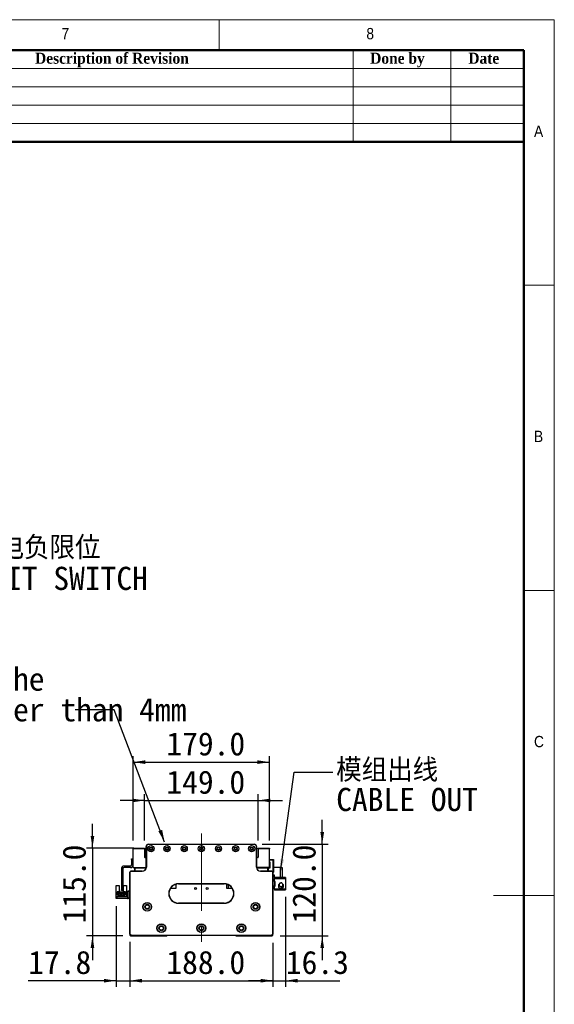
# Model space of a CAD drawing. Header units: millimetres. Extents: x 40 to 3320, y 40 to 2336.
# Tile 7 of 7: x 2618 to 3320, y 1045 to 2336. Entities that reach past the tile are written whole.
import ezdxf

# ---------------------------------------------------------------- set-up
doc = ezdxf.new("R2010")
doc.units = ezdxf.units.MM
doc.header["$LTSCALE"] = 8
doc.linetypes.add('CENTERX2', pattern=[20.32, 12.7, -2.54, 2.54, -2.54])
doc.layers.add('DIMNS', color=7, linetype='Continuous')
doc.styles.add('SLDTEXTSTYLE0', font='Gothic.ttf', dxfattribs={"width": 0.913})
doc.styles.add('SLDTEXTSTYLE1', font='timesbd.ttf', dxfattribs={"width": 0.933})
doc.styles.add('SLDTEXTSTYLE10', font='txt', dxfattribs={"bigfont": 'bigfont'})
doc.styles.add('SLDTEXTSTYLE7', font='txt')
doc.styles.add('SLDTEXTSTYLE8', font='txt', dxfattribs={"bigfont": 'bigfont'})
doc.styles.add('SLDTEXTSTYLE9', font='txt')
doc.dimstyles.new('SLDDIMSTYLE0', dxfattribs={"dimtxt": 30.4, "dimasz": 16, "dimexe": 0, "dimexo": 0.0625, "dimgap": 7.6, "dimtad": 2, "dimdec": 1, "dimrnd": 1e-09, "dimzin": 4, "dimdsep": 46, "dimtxsty": 'SLDTEXTSTYLE7', "dimsah": 1, "dimcen": 0.09, "dimadec": 0, "dimazin": 1, "dimtfac": 1, "dimtdec": 1, "dimtmove": 0, "dimatfit": 0, "dimfxl": 0, "dimfrac": 2, "dimtolj": 1, "dimtzin": 12, "dimarcsym": 0})
doc.dimstyles.new('SLDDIMSTYLE1', dxfattribs={"dimtxt": 30.4, "dimasz": 16, "dimexe": 0, "dimexo": 0.0625, "dimgap": 7.6, "dimtad": 2, "dimdec": 1, "dimrnd": 1e-09, "dimzin": 4, "dimdsep": 46, "dimtxsty": 'SLDTEXTSTYLE7', "dimsah": 1, "dimcen": 0.09, "dimadec": 0, "dimazin": 1, "dimtfac": 1, "dimtdec": 1, "dimtofl": 0, "dimtmove": 0, "dimatfit": 3, "dimfxl": 0, "dimfrac": 2, "dimtolj": 1, "dimtzin": 12, "dimarcsym": 0})
doc.dimstyles.new('SLDDIMSTYLE2', dxfattribs={"dimtxt": 30.4, "dimasz": 16, "dimexe": 0, "dimexo": 0.0625, "dimgap": 7.6, "dimtad": 2, "dimdec": 1, "dimrnd": 1e-09, "dimzin": 12, "dimdsep": 46, "dimtxsty": 'SLDTEXTSTYLE7', "dimsah": 1, "dimcen": 0.09, "dimadec": 0, "dimazin": 3, "dimtfac": 1, "dimtdec": 1, "dimtmove": 0, "dimatfit": 0, "dimfxl": 0, "dimfrac": 2, "dimtolj": 1, "dimtzin": 12, "dimarcsym": 0})
doc.dimstyles.new('SLDDIMSTYLE3', dxfattribs={"dimtxt": 0.18, "dimasz": 16, "dimexe": 0, "dimexo": 0.0625, "dimgap": 0, "dimtad": 0, "dimtih": 1, "dimtoh": 1, "dimdec": 0, "dimrnd": 1e-09, "dimzin": 0, "dimdsep": 46, "dimtxsty": 'Standard', "dimsah": 1, "dimcen": 0.09, "dimadec": 0, "dimazin": 0, "dimtfac": 16, "dimtdec": 0, "dimtofl": 0, "dimtmove": 0, "dimatfit": 3, "dimfxl": 0, "dimfrac": 2, "dimtolj": 1, "dimtzin": 0, "dimarcsym": 0})

# ---------------------------------------------------------------- blocks, each defined once
blk = doc.blocks.new('_D')
at = {"layer": 'DIMNS'}
for p, q in [((2782.3, 1260.3), (2782.3, 1320.6)), ((2931.3, 1260.3), (2931.3, 1320.6)), ((2782.3, 1312.6), (2750.3, 1312.6)), ((2782.3, 1312.6), (2931.3, 1312.6)), ((2931.3, 1312.6), (2963.3, 1312.6))]:
    blk.add_line(p, q, dxfattribs=at)
for points in [[(2782.3, 1312.6), (2766.3, 1315), (2766.3, 1310.2)], [(2931.3, 1312.6), (2947.3, 1310.2), (2947.3, 1315)]]:
    blk.add_solid(points, dxfattribs=at)
at = {"layer": 'DIMNS', "insert": (2810.9, 1351.8), "char_height": 30.4, "attachment_point": 1, "style": 'SLDTEXTSTYLE7'}
blk.add_mtext('149.0', dxfattribs=at)
blk = doc.blocks.new('_D_1')
at = {"layer": 'DIMNS'}
for p, q in [((2767.3, 1260.3), (2767.3, 1370.8)), ((2946.3, 1260.3), (2946.3, 1370.8)), ((2767.3, 1362.8), (2946.3, 1362.8))]:
    blk.add_line(p, q, dxfattribs=at)
for points in [[(2767.3, 1362.8), (2783.3, 1360.4), (2783.3, 1365.2)], [(2946.3, 1362.8), (2930.3, 1365.2), (2930.3, 1360.4)]]:
    blk.add_solid(points, dxfattribs=at)
at = {"layer": 'DIMNS', "insert": (2810.9, 1402), "char_height": 30.4, "attachment_point": 1, "style": 'SLDTEXTSTYLE7'}
blk.add_mtext('179.0', dxfattribs=at)
blk = doc.blocks.new('_D_2')
at = {"layer": 'DIMNS'}
for p, q in [((2713.9, 1250.1), (2713.9, 1282.1)), ((2768.1, 1250.1), (2705.9, 1250.1)), ((2713.9, 1250.1), (2713.9, 1135.1)), ((2753.6, 1135.1), (2705.9, 1135.1)), ((2713.9, 1135.1), (2713.9, 1103.1))]:
    blk.add_line(p, q, dxfattribs=at)
for points in [[(2713.9, 1250.1), (2716.3, 1266.1), (2711.5, 1266.1)], [(2713.9, 1135.1), (2711.5, 1119.1), (2716.3, 1119.1)]]:
    blk.add_solid(points, dxfattribs=at)
at = {"layer": 'DIMNS', "insert": (2674.7, 1151.3), "char_height": 30.4, "attachment_point": 1, "rotation": 90, "style": 'SLDTEXTSTYLE7'}
blk.add_mtext('115.0', dxfattribs=at)
blk = doc.blocks.new('_D_3')
at = {"layer": 'DIMNS'}
for p, q in [((3015.4, 1255.1), (3015.4, 1287.1)), ((2936.5, 1255.1), (3023.4, 1255.1)), ((3015.4, 1255.1), (3015.4, 1135.1)), ((2960, 1135.1), (3023.4, 1135.1)), ((3015.4, 1135.1), (3015.4, 1103.1))]:
    blk.add_line(p, q, dxfattribs=at)
for points in [[(3015.4, 1255.1), (3017.8, 1271.1), (3013, 1271.1)], [(3015.4, 1135.1), (3013, 1119.1), (3017.8, 1119.1)]]:
    blk.add_solid(points, dxfattribs=at)
at = {"layer": 'DIMNS', "insert": (2976.3, 1151.3), "char_height": 30.4, "attachment_point": 1, "rotation": 90, "style": 'SLDTEXTSTYLE7'}
blk.add_mtext('120.0', dxfattribs=at)
blk = doc.blocks.new('_D_4')
at = {"layer": 'DIMNS'}
for p, q in [((2762.8, 1125.9), (2762.8, 1068.3)), ((2950.8, 1125.9), (2950.8, 1068.3)), ((2762.8, 1076.3), (2950.8, 1076.3))]:
    blk.add_line(p, q, dxfattribs=at)
for points in [[(2762.8, 1076.3), (2778.8, 1073.9), (2778.8, 1078.7)], [(2950.8, 1076.3), (2934.8, 1078.7), (2934.8, 1073.9)]]:
    blk.add_solid(points, dxfattribs=at)
at = {"layer": 'DIMNS', "insert": (2810.9, 1115.5), "char_height": 30.4, "attachment_point": 1, "style": 'SLDTEXTSTYLE7'}
blk.add_mtext('188.0', dxfattribs=at)
blk = doc.blocks.new('_D_5')
at = {"layer": 'DIMNS'}
for p, q in [((2745, 1173.9), (2745, 1068.3)), ((2762.8, 1127.4), (2762.8, 1068.3)), ((2745, 1076.3), (2629.6, 1076.3)), ((2745, 1076.3), (2762.8, 1076.3)), ((2762.8, 1076.3), (2794.8, 1076.3))]:
    blk.add_line(p, q, dxfattribs=at)
for points in [[(2745, 1076.3), (2729, 1078.7), (2729, 1073.9)], [(2762.8, 1076.3), (2778.8, 1073.9), (2778.8, 1078.7)]]:
    blk.add_solid(points, dxfattribs=at)
at = {"layer": 'DIMNS', "insert": (2629.6, 1115.5), "char_height": 30.4, "attachment_point": 1, "style": 'SLDTEXTSTYLE7'}
blk.add_mtext('17.8', dxfattribs=at)
blk = doc.blocks.new('_D_6')
at = {"layer": 'DIMNS'}
for p, q in [((2967.1, 1186.2), (2967.1, 1068.3)), ((2950.8, 1125.9), (2950.8, 1068.3)), ((2950.8, 1076.3), (2918.8, 1076.3)), ((2950.8, 1076.3), (2967.1, 1076.3)), ((2967.1, 1076.3), (3038.5, 1076.3))]:
    blk.add_line(p, q, dxfattribs=at)
for points in [[(2950.8, 1076.3), (2934.8, 1078.7), (2934.8, 1073.9)], [(2967.1, 1076.3), (2983.1, 1073.9), (2983.1, 1078.7)]]:
    blk.add_solid(points, dxfattribs=at)
at = {"layer": 'DIMNS', "insert": (2967.7, 1115.5), "char_height": 30.4, "attachment_point": 1, "style": 'SLDTEXTSTYLE7'}
blk.add_mtext('16.3', dxfattribs=at)
blk = doc.blocks.new('SW_NOTE_3')
at = {"layer": 'DIMNS', "color": 0, "char_height": 30.4, "attachment_point": 1}
for s, insert, style in [('模组出线', (4.3, 17.8), 'SLDTEXTSTYLE8'), ('CABLE OUT', (4.3, -20.6), 'SLDTEXTSTYLE7')]:
    blk.add_mtext(s, dxfattribs=dict(at, insert=insert, style=style))
blk = doc.blocks.new('SW_NOTE_4')
at = {"layer": 'DIMNS', "color": 0, "char_height": 30.4, "attachment_point": 1, "style": 'SLDTEXTSTYLE9'}
for s, insert in [('The distance between the load plate and the ', (-929.6, 55.7)), ('steel belt protection belt shall be greater than 4mm', (-929.6, 15.5))]:
    blk.add_mtext(s, dxfattribs=dict(at, insert=insert))
blk = doc.blocks.new('SW_NOTE_7')
at = {"layer": 'DIMNS', "color": 0, "char_height": 30.4, "attachment_point": 2}
for s, insert, style in [('     光电负限位', (125.7, 15), 'SLDTEXTSTYLE10'), ('NEGATIVE LIMIT SWITCH', (122.1, -25.2), 'SLDTEXTSTYLE9')]:
    blk.add_mtext(s, dxfattribs=dict(at, insert=insert, style=style))

msp = doc.modelspace()

# ---------------------------------------------------------------- linework, layer by layer
at = {"color": 7, "linetype": 'Continuous', "lineweight": 18}
for p, q in [((3320, 2336), (40, 2336)), ((2880, 2296), (2880, 2336)), ((3320, 40), (3320, 2336)), ((80, 2296), (3280, 2296)), ((3056, 2296), (3056, 2176)), ((3184, 2296), (3184, 2176)), ((3280, 2296), (3280, 2176)), ((3280, 2296), (3280, 80)), ((2320, 2272), (3280, 2272)), ((2320, 2248), (3280, 2248)), ((2320, 2224), (3280, 2224)), ((2320, 2200), (3280, 2200)), ((3320, 1988), (3280, 1988)), ((3280, 1588), (3320, 1588)), ((3320, 1188), (3240, 1188))]:
    msp.add_line(p, q, dxfattribs=at)
at = {"color": 7, "linetype": 'Continuous', "lineweight": 50}
for p, q in [((3280, 2296), (80, 2296)), ((3280, 2296), (3280, 80)), ((3280, 2176), (2320, 2176))]:
    msp.add_line(p, q, dxfattribs=at)
at = {"color": 7, "linetype": 'Continuous', "lineweight": 25}
for p, q in [((2784.2922302, 1252.0920795), (2784.5922278, 1252.0920795)), ((2784.2922302, 1225.0920807), (2784.2922302, 1252.0920795)), ((2784.5922278, 1252.0920795), (2784.5922278, 1225.0920807)), ((2787.2922288, 1255.0920782), (2926.2922274, 1255.0920782)), ((2787.2922288, 1255.0920782), (2787.2922288, 1254.7920805)), ((2926.2922274, 1254.7920805), (2787.2922288, 1254.7920805)), ((2926.2922274, 1255.0920782), (2926.2922274, 1254.7920805)), ((2929.292226, 1252.0920795), (2928.9922284, 1252.0920795)), ((2928.9922284, 1225.0920807), (2928.9922284, 1252.0920795)), ((2929.292226, 1252.0920795), (2929.292226, 1225.0920807)), ((2767.2922256, 1250.0920829), (2782.2922262, 1250.0920829)), ((2767.2922256, 1249.0920809), (2767.2922256, 1250.0920829)), ((2782.2922262, 1249.0920809), (2767.2922256, 1249.0920809)), ((2767.2922256, 1224.5920797), (2767.2922256, 1249.0920809)), ((2782.2922262, 1250.0920829), (2782.2922262, 1249.0920809)), ((2782.2922262, 1249.0920809), (2782.2922262, 1238.092081)), ((2931.2922301, 1250.0920829), (2946.2922307, 1250.0920829)), ((2931.2922301, 1249.0920809), (2931.2922301, 1250.0920829)), ((2946.2922307, 1249.0920809), (2931.2922301, 1249.0920809)), ((2931.2922301, 1249.0920809), (2931.2922301, 1238.092081)), ((2946.2922307, 1250.0920829), (2946.2922307, 1249.0920809)), ((2946.2922307, 1224.5920797), (2946.2922307, 1249.0920809)), ((2763.7922259, 1226.59208), (2755.292231, 1226.59208)), ((2765.292229, 1236.0920844), (2767.2922256, 1236.0920844)), ((2765.292229, 1235.0920823), (2765.292229, 1236.0920844)), ((2767.2922256, 1235.0920823), (2765.292229, 1235.0920823)), ((2765.292229, 1235.0920823), (2765.292229, 1228.0920793)), ((2782.7922272, 1237.59208), (2784.2922302, 1237.59208)), ((2930.7922291, 1237.59208), (2929.292226, 1237.59208)), ((2946.2922307, 1235.2820796), (2950.9922283, 1235.2820796)), ((2950.9922283, 1234.2820776), (2946.2922307, 1234.2820776)), ((2946.2922307, 1232.282081), (2946.7922317, 1232.282081)), ((2946.7922317, 1232.282081), (2946.7922317, 1223.7820824)), ((2950.9922283, 1234.2820776), (2950.9922283, 1235.2820796)), ((2950.9922283, 1235.2820796), (2951.2922259, 1234.982082)), ((2950.9922283, 1219.2820807), (2950.9922283, 1234.2820776)), ((2951.2922259, 1234.1578168), (2950.9922283, 1234.2820776)), ((2951.2922259, 1234.982082), (2951.2922259, 1234.1578168)), ((2951.2922259, 1234.1578168), (2951.2922259, 1219.4063452)), ((2751.7922314, 1223.0920804), (2751.7922314, 1195.5920805)), ((2753.792228, 1223.0920804), (2753.792228, 1195.5920805)), ((2763.7922259, 1224.5920797), (2755.292231, 1224.5920797)), ((2763.092229, 1218.5920824), (2762.7922313, 1218.5920824)), ((2762.7922313, 1137.5920803), (2762.7922313, 1218.5920824)), ((2763.092229, 1218.5920824), (2763.092229, 1137.7163448)), ((2764.2922269, 1219.7920804), (2764.2922269, 1220.0920818)), ((2764.2922269, 1220.0920818), (2779.2922275, 1220.0920818)), ((2779.2922275, 1219.7920804), (2764.2922269, 1219.7920804)), ((2767.2922256, 1224.5920797), (2784.2671665, 1224.5920797)), ((2769.2922296, 1223.2820814), (2770.6022279, 1224.5920797)), ((2769.2922296, 1220.0920818), (2769.2922296, 1223.2820814)), ((2769.7922306, 1223.1920821), (2770.7922252, 1224.1920804)), ((2769.7922306, 1220.0920818), (2769.7922306, 1223.1920821)), ((2770.7922252, 1224.1920804), (2784.2105644, 1224.1920804)), ((2779.2922275, 1219.7920804), (2779.2922275, 1220.0920818)), ((2782.4922295, 1224.5920797), (2782.8922289, 1224.1920804)), ((2784.5922278, 1225.0920807), (2784.2922302, 1225.0920807)), ((2929.292226, 1225.0920807), (2928.9922284, 1225.0920807)), ((2946.2922307, 1224.5920797), (2929.3172898, 1224.5920797)), ((2929.3738918, 1224.1920804), (2942.792231, 1224.1920804)), ((2930.6922274, 1224.1920804), (2931.0922267, 1224.5920797)), ((2934.2922287, 1220.0920818), (2934.2922287, 1219.7920804)), ((2934.2922287, 1220.0920818), (2949.2922293, 1220.0920818)), ((2949.2922293, 1219.7920804), (2934.2922287, 1219.7920804)), ((2942.792231, 1224.1920804), (2943.7922256, 1223.1920821)), ((2942.9822283, 1224.5920797), (2944.2922266, 1223.2820814)), ((2943.7922256, 1223.1920821), (2943.7922256, 1220.0920818)), ((2944.7922276, 1223.7820824), (2944.2922266, 1223.2820814)), ((2944.2922266, 1223.2820814), (2944.2922266, 1220.0920818)), ((2946.7922317, 1223.7820824), (2944.7922276, 1223.7820824)), ((2946.7922317, 1224.5920797), (2946.2922307, 1224.5920797)), ((2949.2922293, 1220.0920818), (2949.2922293, 1219.7920804)), ((2950.4922273, 1137.7163448), (2950.4922273, 1218.5920824)), ((2950.7922249, 1218.5920824), (2950.4922273, 1218.5920824)), ((2950.62411, 1219.2820807), (2950.9922283, 1219.2820807)), ((2950.7922249, 1218.5920824), (2950.7922249, 1137.5920803)), ((2950.9922283, 1218.2820824), (2950.7922249, 1218.2820824)), ((2952.6922273, 1214.5920818), (2950.7922249, 1214.5920818)), ((2951.2922259, 1219.4063452), (2950.9922283, 1219.2820807)), ((2950.9922283, 1218.2820824), (2950.9922283, 1219.2820807)), ((2951.2922259, 1218.58208), (2950.9922283, 1218.2820824)), ((2960.6922286, 1224.5920797), (2951.2922259, 1224.5920797)), ((2951.2922259, 1219.4063452), (2951.2922259, 1218.58208)), ((2952.6922273, 1211.5920794), (2952.6922273, 1214.5920818)), ((2960.6922286, 1211.5920794), (2960.6922286, 1224.5920797)), ((2960.6922286, 1224.5920797), (2962.6922252, 1224.5920797)), ((2962.6922252, 1224.5920797), (2962.6922252, 1211.5920794)), ((2745.0922297, 1200.9920825), (2748.7922253, 1200.9920825)), ((2745.0922297, 1192.0920809), (2745.0922297, 1200.9920825)), ((2748.7922253, 1200.9920825), (2748.7922253, 1192.5920819)), ((2754.79223, 1192.5920819), (2754.79223, 1200.9920825)), ((2754.79223, 1200.9920825), (2758.4922256, 1200.9920825)), ((2758.4922256, 1200.9920825), (2758.4922256, 1192.0920809)), ((2823.2922273, 1202.5920798), (2823.2922273, 1197.2920814)), ((2826.7922288, 1203.3920822), (2826.7922288, 1203.0920808)), ((2826.7922288, 1203.3920822), (2886.7922274, 1203.3920822)), ((2886.7922274, 1203.0920808), (2826.7922288, 1203.0920808)), ((2886.7922274, 1203.3920822), (2886.7922274, 1203.0920808)), ((2890.292229, 1197.2920814), (2890.292229, 1202.5920798)), ((2891.7922283, 1202.048519), (2891.7922283, 1197.2920814)), ((2952.6922273, 1211.5920794), (2952.6922273, 1210.3920815)), ((2960.6922286, 1211.5920794), (2952.6922273, 1211.5920794)), ((2952.6922273, 1206.3920808), (2952.6922273, 1210.3920815)), ((2952.6922273, 1210.3920815), (2967.0922251, 1210.3920815)), ((2953.6922293, 1206.3920808), (2952.6922273, 1206.3920808)), ((2952.6922273, 1206.3920808), (2952.6922273, 1205.8920798)), ((2952.6922273, 1205.8920798), (2952.6922273, 1200.8920808)), ((2953.6922293, 1205.8920798), (2952.6922273, 1205.8920798)), ((2952.6922273, 1200.3920798), (2952.6922273, 1200.8920808)), ((2952.6922273, 1200.8920808), (2953.6922293, 1200.8920808)), ((2952.6922273, 1196.392081), (2952.6922273, 1200.3920798)), ((2952.6922273, 1200.3920798), (2953.6922293, 1200.3920798)), ((2953.6922293, 1200.3920798), (2953.6922293, 1206.3920808)), ((2958.1414627, 1201.1890498), (2958.0422284, 1200.3920798)), ((2958.3761411, 1201.826976), (2958.2409652, 1201.5111421)), ((2958.2530053, 1201.9711186), (2958.2870172, 1201.9822759)), ((2958.4088715, 1201.8108678), (2958.2864137, 1201.8711244)), ((2958.2870172, 1201.9822759), (2958.6707892, 1202.5572707)), ((2958.4471079, 1201.9035046), (2958.2870172, 1201.9822759)), ((2958.692232, 1211.5920794), (2958.692232, 1211.3920798)), ((2967.0922251, 1211.3920798), (2958.692232, 1211.3920798)), ((2962.6922252, 1211.5920794), (2960.6922286, 1211.5920794)), ((2967.0922251, 1211.3920798), (2967.0922251, 1210.3920815)), ((2967.0922251, 1210.3920815), (2967.0922251, 1196.392081)), ((2745.0922297, 1186.0920818), (2745.0922297, 1192.0920809)), ((2745.8922284, 1192.0920809), (2745.0922297, 1192.0920809)), ((2745.8922284, 1192.0920809), (2746.3922294, 1192.5920819)), ((2748.9922287, 1192.5920819), (2746.3922294, 1192.5920819)), ((2746.7922287, 1192.0420819), (2748.9922287, 1192.0420819)), ((2746.7922287, 1188.5920812), (2746.7922287, 1192.0420819)), ((2747.5922274, 1188.5920812), (2746.7922287, 1188.5920812)), ((2747.5922274, 1190.2420812), (2755.992228, 1190.2420812)), ((2747.5922274, 1188.5920812), (2747.5922274, 1190.2420812)), ((2747.5922274, 1187.5420802), (2747.5922274, 1188.5920812)), ((2748.7922253, 1187.5420802), (2747.5922274, 1187.5420802)), ((2749.0422295, 1189.1920802), (2748.5422285, 1189.1920802)), ((2748.5422285, 1189.1920802), (2748.5422285, 1188.6920811)), ((2748.5422285, 1188.6920811), (2749.0422295, 1188.6920811)), ((2748.7922253, 1186.7420816), (2748.7922253, 1187.5420802)), ((2754.79223, 1187.5420802), (2748.7922253, 1187.5420802)), ((2748.9922287, 1192.0420819), (2748.9922287, 1192.5920819)), ((2748.9922287, 1192.5920819), (2754.5922266, 1192.5920819)), ((2749.3422272, 1192.0420819), (2748.9922287, 1192.0420819)), ((2749.0422295, 1188.6920811), (2749.0422295, 1189.1920802)), ((2749.3422272, 1190.9420819), (2749.3422272, 1192.0420819)), ((2754.2422282, 1190.9420819), (2749.3422272, 1190.9420819)), ((2750.5422251, 1189.1920802), (2750.5422251, 1188.6920811)), ((2751.0422262, 1189.1920802), (2750.5422251, 1189.1920802)), ((2750.5422251, 1188.6920811), (2751.0422262, 1188.6920811)), ((2750.9922253, 1190.9420819), (2750.9922253, 1191.5420809)), ((2750.9922253, 1191.5420809), (2752.59223, 1191.5420809)), ((2751.0422262, 1188.6920811), (2751.0422262, 1189.1920802)), ((2751.7922314, 1195.5920805), (2753.792228, 1195.5920805)), ((2751.7922314, 1194.5920804), (2751.7922314, 1195.5920805)), ((2753.792228, 1194.5920804), (2751.7922314, 1194.5920804)), ((2753.0422302, 1189.1920802), (2752.5422292, 1189.1920802)), ((2752.5422292, 1189.1920802), (2752.5422292, 1188.6920811)), ((2752.5422292, 1188.6920811), (2753.0422302, 1188.6920811)), ((2752.59223, 1190.9420819), (2752.59223, 1191.5420809)), ((2753.0422302, 1188.6920811), (2753.0422302, 1189.1920802)), ((2753.792228, 1195.5920805), (2753.792228, 1194.5920804)), ((2754.2422282, 1192.0420819), (2754.2422282, 1190.9420819)), ((2754.5922266, 1192.0420819), (2754.2422282, 1192.0420819)), ((2754.5422258, 1189.1920802), (2754.5422258, 1188.6920811)), ((2755.0422268, 1189.1920802), (2754.5422258, 1189.1920802)), ((2754.5422258, 1188.6920811), (2755.0422268, 1188.6920811)), ((2754.5922266, 1192.5920819), (2754.5922266, 1192.0420819)), ((2757.1922259, 1192.5920819), (2754.5922266, 1192.5920819)), ((2754.5922266, 1192.0420819), (2756.7922266, 1192.0420819)), ((2754.79223, 1187.5420802), (2754.79223, 1186.7420816)), ((2755.992228, 1187.5420802), (2754.79223, 1187.5420802)), ((2755.0422268, 1188.6920811), (2755.0422268, 1189.1920802)), ((2755.992228, 1190.2420812), (2755.992228, 1188.5920812)), ((2755.992228, 1188.5920812), (2755.992228, 1187.5420802)), ((2756.7922266, 1188.5920812), (2755.992228, 1188.5920812)), ((2756.7922266, 1192.0420819), (2756.7922266, 1188.5920812)), ((2757.1922259, 1192.5920819), (2757.692227, 1192.0920809)), ((2758.4922256, 1192.0920809), (2757.692227, 1192.0920809)), ((2758.4922256, 1192.0920809), (2758.4922256, 1186.0920818)), ((2760.7922273, 1194.0920812), (2762.7922313, 1194.0920812)), ((2760.7922273, 1193.0920811), (2760.7922273, 1194.0920812)), ((2762.7922313, 1193.0920811), (2760.7922273, 1193.0920811)), ((2760.7922273, 1185.0920816), (2760.7922273, 1193.0920811)), ((2823.2922273, 1197.2920814), (2816.239504, 1197.2920814)), ((2897.3449523, 1197.2920814), (2890.292229, 1197.2920814)), ((2967.0922251, 1196.392081), (2952.6922273, 1196.392081)), ((2952.6922273, 1196.392081), (2952.6922273, 1195.1920812)), ((2958.692232, 1195.1920812), (2952.6922273, 1195.1920812)), ((2958.2870172, 1198.8018838), (2958.2530053, 1198.8130448)), ((2958.692232, 1195.3920809), (2967.0922251, 1195.3920809)), ((2958.692232, 1195.3920809), (2958.692232, 1195.1920812)), ((2967.0922251, 1196.392081), (2967.0922251, 1195.3920809)), ((2744.992228, 1184.0920814), (2744.992228, 1186.0920818)), ((2744.992228, 1186.0920818), (2745.9922301, 1186.0920818)), ((2745.9922301, 1184.0920814), (2744.992228, 1184.0920814)), ((2745.9922301, 1186.0920818), (2745.9922301, 1184.0920814)), ((2759.7922253, 1186.0920818), (2745.9922301, 1186.0920818)), ((2759.7922253, 1184.0920814), (2745.9922301, 1184.0920814)), ((2754.79223, 1186.7420816), (2748.7922253, 1186.7420816)), ((2759.7922253, 1186.0920818), (2759.7922253, 1184.0920814)), ((2760.7922273, 1185.0920816), (2762.7922313, 1185.0920816)), ((2760.7922273, 1184.0920814), (2760.7922273, 1185.0920816)), ((2762.7922313, 1184.0920814), (2760.7922273, 1184.0920814)), ((2826.7922288, 1178.0920814), (2886.7922274, 1178.0920814)), ((2826.7922288, 1178.0920814), (2826.7922288, 1177.792081)), ((2886.7922274, 1177.792081), (2826.7922288, 1177.792081)), ((2886.7922274, 1178.0920814), (2886.7922274, 1177.792081)), ((2763.092229, 1137.7163448), (2762.7922313, 1137.5920803)), ((2764.7922279, 1135.5920819), (2762.7922313, 1137.5920803)), ((2762.7922313, 1137.5920803), (2762.7922313, 1136.092081)), ((2762.7922313, 1136.092081), (2763.7922259, 1135.0920809)), ((2763.092229, 1137.7163448), (2764.9164887, 1135.8920814)), ((2764.9164887, 1135.8920814), (2764.7922279, 1135.5920819)), ((2764.9164887, 1135.8920814), (2948.6679675, 1135.8920814)), ((2948.6679675, 1135.8920814), (2950.4922273, 1137.7163448)), ((2948.6679675, 1135.8920814), (2948.7922283, 1135.5920819)), ((2950.7922249, 1137.5920803), (2948.7922283, 1135.5920819)), ((2949.7922303, 1135.0920809), (2950.7922249, 1136.092081)), ((2950.4922273, 1137.7163448), (2950.7922249, 1137.5920803)), ((2950.7922249, 1136.092081), (2950.7922249, 1137.5920803)), ((2763.7922259, 1135.0920809), (2811.292229, 1135.0920809)), ((2948.7922283, 1135.5920819), (2764.7922279, 1135.5920819)), ((2811.292229, 1135.0920809), (2811.7922301, 1135.5920819)), ((2901.7922299, 1135.5920819), (2902.2922272, 1135.0920809)), ((2902.2922272, 1135.0920809), (2949.7922303, 1135.0920809))]:
    msp.add_line(p, q, dxfattribs=at)
at = {"color": 7, "linetype": 'Continuous', "lineweight": 25, "flags": 128}
msp.add_lwpolyline([(2759.7922253, 1184.0920814), (2760.3774982, 1184.1497247), (2760.7922273, 1184.2636534)], dxfattribs=at)
at = {"color": 7, "linetype": 'Continuous', "lineweight": 25}
for centre, radius in [((2790.7922282, 1249.3420811), 4.025), ((2790.7922282, 1249.3420811), 4), ((2811.7922282, 1249.3420811), 4.025), ((2811.7922282, 1249.3420811), 4), ((2834.2922282, 1249.3420811), 4.025), ((2834.2922282, 1249.3420811), 4), ((2856.7922282, 1249.3420811), 4.025), ((2856.7922282, 1249.3420811), 4), ((2879.2922282, 1249.3420811), 4.025), ((2879.2922282, 1249.3420811), 4), ((2901.7922282, 1249.3420811), 4.025), ((2901.7922282, 1249.3420811), 4), ((2922.7922282, 1249.3420811), 4.025), ((2922.7922282, 1249.3420811), 4), ((2790.7922282, 1249.3420811), 2.15), ((2790.7922282, 1249.3420811), 1.65), ((2811.7922282, 1249.3420811), 2.15), ((2811.7922282, 1249.3420811), 1.65), ((2834.2922282, 1249.3420811), 2.15), ((2834.2922282, 1249.3420811), 1.65), ((2856.7922282, 1249.3420811), 2.15), ((2856.7922282, 1249.3420811), 1.65), ((2879.2922282, 1249.3420811), 2.15), ((2879.2922282, 1249.3420811), 1.65), ((2901.7922282, 1249.3420811), 2.15), ((2901.7922282, 1249.3420811), 1.65), ((2922.7922282, 1249.3420811), 2.15), ((2922.7922282, 1249.3420811), 1.65), ((2849.2922282, 1197.2920811), 1.25), ((2864.2922282, 1197.2920811), 1.25), ((2785.7922282, 1173.0920811), 5.75), ((2785.7922282, 1173.0920811), 5.5), ((2785.7922282, 1173.0920811), 3.2), ((2785.7922282, 1173.0920811), 2.5), ((2927.7922282, 1173.0920811), 5.75), ((2927.7922282, 1173.0920811), 5.5), ((2927.7922282, 1173.0920811), 3.2), ((2927.7922282, 1173.0920811), 2.5), ((2804.2922282, 1145.0920811), 5.75), ((2804.2922282, 1145.0920811), 5.5), ((2856.7922282, 1145.0920811), 5.75), ((2856.7922282, 1145.0920811), 5.5), ((2909.2922282, 1145.0920811), 5.75), ((2909.2922282, 1145.0920811), 5.5), ((2804.2922282, 1145.0920811), 3.2), ((2804.2922282, 1145.0920811), 2.5), ((2856.7922282, 1145.0920811), 3.2), ((2856.7922282, 1145.0920811), 2.5), ((2909.2922282, 1145.0920811), 3.2), ((2909.2922282, 1145.0920811), 2.5)]:
    msp.add_circle(centre, radius, dxfattribs=at)
for centre, radius, start, end in [((2787.2922282, 1252.0920811), 3, 90, 180), ((2787.2922282, 1252.0920811), 2.7, 90, 180), ((2926.2922282, 1252.0920811), 3, 0, 90), ((2926.2922282, 1252.0920811), 2.7, 0, 90), ((2755.2922282, 1223.0920811), 3.5, 90, 180), ((2763.7922282, 1228.0920811), 3.5, 270, 0), ((2763.7922282, 1228.0920811), 1.5, 270, 0), ((2782.7922282, 1238.0920811), 0.5, 180, 270), ((2930.7922282, 1238.0920811), 0.5, 270, 0), ((2755.2922282, 1223.0920811), 1.5, 90, 180), ((2764.2922282, 1218.5920811), 1.5, 90, 180), ((2764.2922282, 1218.5920811), 1.2, 90, 180), ((2779.2922282, 1225.0920811), 5.3, 270, 0), ((2779.2922282, 1225.0920811), 5, 270, 0), ((2934.2922282, 1225.0920811), 5.3, 180, 270), ((2934.2922282, 1225.0920811), 5, 180, 270), ((2949.2922282, 1218.5920811), 1.5, 0, 90), ((2949.2922282, 1218.5920811), 1.2, 0, 90), ((2826.7922282, 1190.5920811), 12.8, 90, 270), ((2826.7922282, 1190.5920811), 12.5, 90, 270), ((2886.7922282, 1190.5920811), 12.8, 270, 90), ((2886.7922282, 1190.5920811), 12.5, 270, 90), ((2961.2922282, 1200.3920811), 3.4, 207.8854130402, 44.3134751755), ((2961.2922282, 1200.3920811), 3.45, 237.5742082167, 0), ((2961.2922282, 1200.3920811), 2.5, 274.0682455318, 11.0547454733), ((2961.2922282, 1200.3920811), 2.6, 277.2742732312, 19.707248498), ((2961.2922282, 1200.3920811), 3.45, 0, 47.8989058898), ((2759.7922282, 1187.0920811), 1, 270, 0)]:
    msp.add_arc(centre, radius, start, end, dxfattribs=at)
for points, knots in [([(2959.1186138, 1203.3187722), (2958.9368201, 1202.9597613), (2958.6037037, 1202.3019146), (2958.1441881, 1201.2426697), (2957.9243264, 1200.4220894), (2957.86829, 1199.7523417), (2957.9715906, 1199.1920008), (2958.1962943, 1198.5885358), (2958.6495138, 1197.9915806), (2959.3343685, 1197.5539721), (2960.0582423, 1197.3167575), (2960.8203328, 1197.3136948), (2961.5294398, 1197.5482914), (2961.7093816, 1197.6693548), (2961.6623034, 1197.7057517), (2961.6456421, 1197.7186327)], [0, 0, 0, 0, 0.1800959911, 0.330005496, 0.4496464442, 0.5397485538, 0.5746217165, 0.6053231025, 0.678401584, 0.7214077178, 0.7619831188, 0.8291631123, 0.8886691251, 0.9605994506, 1, 1, 1, 1]), ([(2962.6816304, 1204.1552414), (2962.9307312, 1203.9254239), (2963.4294915, 1203.4652731), (2963.8343746, 1202.5479818), (2963.8756921, 1201.6304583), (2963.5955405, 1200.8354308), (2963.0846819, 1200.2189535), (2962.3912944, 1199.8087414), (2961.5840226, 1199.6443645), (2960.7447609, 1199.7484908), (2959.965955, 1200.1192361), (2959.3451297, 1200.7206007), (2958.9542902, 1201.4834466), (2958.8673001, 1202.3283516), (2958.9714747, 1203.086678), (2959.3159503, 1203.6793583), (2959.8469305, 1204.1002154), (2960.580523, 1204.3455483), (2961.3267461, 1204.4235339), (2961.8707262, 1204.450571), (2962.1297108, 1204.435608), (2962.214732, 1204.4406291), (2962.2370618, 1204.4291738), (2962.3112279, 1204.3971421), (2962.4673595, 1204.3086464), (2962.5994375, 1204.2140866), (2962.6816304, 1204.1552414)], [0, 0, 0, 0, 0.0648169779, 0.1297793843, 0.1897320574, 0.242618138, 0.2944137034, 0.3462429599, 0.3987239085, 0.452199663, 0.5066010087, 0.5614522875, 0.6160510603, 0.6697717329, 0.7270680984, 0.7653766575, 0.8036904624, 0.8589086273, 0.9142288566, 0.9495543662, 0.964001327, 0.9648508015, 0.9657586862, 0.9687101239, 0.9805281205, 1, 1, 1, 1]), ([(2963.5166319, 1199.251016), (2963.6188212, 1199.4979835), (2963.8126059, 1199.9663155), (2963.8563974, 1200.4808191), (2963.7686095, 1200.78984), (2963.7405815, 1200.8885008)], [0, 0, 0, 0, 0.4316452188, 0.818541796, 1, 1, 1, 1])]:
    msp.add_open_spline(points, degree=3, knots=knots, dxfattribs=at)
at = {"layer": 'DIMNS', "linetype": 'CENTERX2', "lineweight": 18}
msp.add_line((2856.7922282, 1269.3920811), (2856.7922282, 1119.5916679), dxfattribs=at)

# ---------------------------------------------------------------- block references
at = {"layer": 'DIMNS'}
for name, p in [('SW_NOTE_7', (2447.3858835, 1644.059259)), ('SW_NOTE_4', (2691.4061359, 1431.1944836)), ('SW_NOTE_3', (3029.4610473, 1349.6807152))]:
    msp.add_blockref(name, p, dxfattribs=at)

# ---------------------------------------------------------------- texts
at = {"color": 7, "linetype": 'Continuous', "lineweight": 0}
for s, insert, char_height, attachment_point, style in [('7', (2673.3333333, 2325.1704848), 14.8166667, 1, 'SLDTEXTSTYLE0'), ('8', (3073.3333333, 2325.1704848), 14.8166667, 1, 'SLDTEXTSTYLE0'), ('Description of Revision', (2739.4454999, 2292.6852781), 14.4, 2, 'SLDTEXTSTYLE1'), ('Done by', (3114.154228, 2292.6852781), 14.4, 2, 'SLDTEXTSTYLE1'), ('Date', (3227.423141, 2292.6852781), 14.4, 2, 'SLDTEXTSTYLE1'), ('A', (3293.3333333, 2197.1704528), 14.8166667, 1, 'SLDTEXTSTYLE0'), ('B', (3293.3333333, 1797.1704528), 14.8166667, 1, 'SLDTEXTSTYLE0'), ('C', (3293.3333333, 1397.1704528), 14.8166667, 1, 'SLDTEXTSTYLE0')]:
    msp.add_mtext(s, dxfattribs=dict(at, insert=insert, char_height=char_height, attachment_point=attachment_point, style=style))

# ---------------------------------------------------------------- dimensions: what is measured, and where the dimension line sits
at = {"layer": 'DIMNS'}
for base, p1, p2, dimstyle, picture, middle in [((2946.2922282, 1362.7836676), (2767.2922282, 1250.0920811), (2946.2922282, 1250.0920811), 'SLDDIMSTYLE1', '_D_1', (2855.1461011, 1362.7836676)), ((2931.2922282, 1312.5625179), (2782.2922282, 1250.0920811), (2931.2922282, 1250.0920811), 'SLDDIMSTYLE0', '_D', (2855.1461011, 1312.5625179)), ((2967.0922282, 1076.3246342), (2950.7922282, 1136.0920811), (2967.0922282, 1196.3920811), 'SLDDIMSTYLE2', '_D_6', (3003.0816295, 1076.3246342)), ((2762.7922282, 1076.3246342), (2744.9922282, 1184.0920811), (2762.7922282, 1137.5920811), 'SLDDIMSTYLE2', '_D_5', (2664.9922282, 1076.3246342)), ((2950.7922282, 1076.3246342), (2762.7922282, 1136.0920811), (2950.7922282, 1136.0920811), 'SLDDIMSTYLE1', '_D_4', (2855.1461011, 1076.3246342))]:
    dim = msp.add_linear_dim(base=base, p1=p1, p2=p2, dimstyle=dimstyle, dxfattribs=at)
    dim.commit()
    dim.dimension.update_dxf_attribs({"geometry": picture, "text_midpoint": middle, "dimtype": 160})
for base, p1, p2, picture, middle in [((2713.910415, 1135.0920811), (2778.2922282, 1250.0920811), (2763.7922282, 1135.0920811), '_D_2', (2713.910415, 1195.5636612)), ((3015.4452379, 1135.0920811), (2926.2922282, 1255.0920811), (2949.7922282, 1135.0920811), '_D_3', (3015.4452379, 1195.5636612))]:
    dim = msp.add_linear_dim(base=base, p1=p1, p2=p2, angle=90, dimstyle='SLDDIMSTYLE0', dxfattribs=at)
    dim.commit()
    dim.dimension.update_dxf_attribs({"geometry": picture, "text_midpoint": middle, "dimtype": 160})

# ---------------------------------------------------------------- leaders
for points in [[(2808.603133, 1258.1058218), (2742.2061359, 1431.1944836), (2691.4061359, 1431.1944836)], [(2960.6922282, 1219.521922), (2978.6610473, 1349.6807152), (3029.4610473, 1349.6807152)]]:
    msp.add_leader(points, dimstyle='SLDDIMSTYLE3', dxfattribs=at)

doc.saveas('drawing.dxf')
